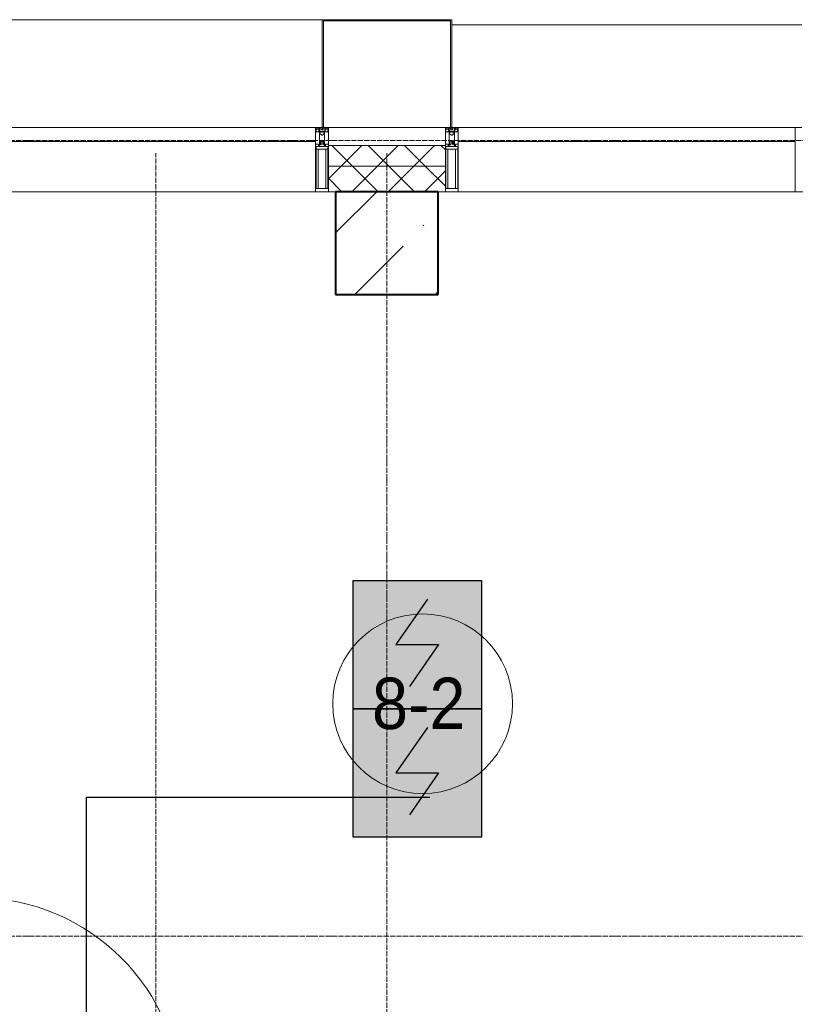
# Model space of a CAD drawing. Header units: millimetres. Extents: x -816133 to 919604, y 87941 to 147341.
# Tile 247 of 256: x 156156 to 159176, y 135268 to 139103. Entities that reach past the tile are written whole.
import ezdxf

# ---------------------------------------------------------------- set-up
doc = ezdxf.new("R2010")
doc.units = ezdxf.units.MM
doc.linetypes.add('ADSK_Линия сетки', pattern=[25, 20, -2.5, 0, -2.5])
doc.linetypes.add('Линия сетки', pattern=[25, 20, -2.5, 0, -2.5])
for name, color, linetype, lineweight in [('A-010-A_ROOM', 7, 'Continuous', 20), ('A-200-M_WALL', 7, 'Continuous', 18), ('A-200-M_WALL_PAT', 7, 'Continuous', 40), ('A-214-M_CURT_WALL', 7, 'Continuous', 18), ('A-215-M_CURT_PANEL', 7, 'Continuous', 18), ('A-280-M_COLUMN', 7, 'Continuous', 18), ('A-325-M_DOOR', 7, 'Continuous', 18), ('S-280-M_COLUMN', 7, 'Continuous', 18), ('Z-030-M_GRID', 7, 'Continuous', 9), ('Z-060-M_DETAIL', 7, 'Continuous', 18), ('СОУЭ', 1, 'Continuous', 30), ('СС-011-ПОЖ-СИГНАЛИЗАЦИЯ', 1, 'Continuous', 30)]:
    doc.layers.add(name, color=color, linetype=linetype, lineweight=lineweight)
doc.layers.add('EI_HATCH_GALV', color=7, linetype='Continuous')
doc.styles.add('Arial_2', font='arial.ttf', dxfattribs={"width": 0.9, "height": 400})

# ---------------------------------------------------------------- blocks, each defined once
blk = doc.blocks.new('13эт')
at = {"layer": 'S-280-M_COLUMN', "lineweight": 9}
h = blk.add_hatch(dxfattribs=at)
h.set_pattern_fill('FP_12', color=9, style=0, pattern_type=2)
h.set_pattern_definition([(45, (306945.4, 105532.93), (-314.309, 314.309), []), (45, (307259.7, 105532.93), (-314.309, 314.309), [555.625, -111.125, 3.353, -107.772])])
h.paths.add_polyline_path([(433095.4, 138032.9), (433095.4, 138432.9), (432695.4, 138432.9), (432695.4, 138032.9)])
at = {"layer": 'A-010-A_ROOM', "color": 9}
blk.add_circle((433034.3, 136438.2), 350, dxfattribs=at)
at = {"layer": 'A-200-M_WALL', "color": 9, "lineweight": 9}
for p, q in [((433122.9, 138612.9), (432667.9, 138612.9)), ((432667.9, 138612.9), (432667.9, 138432.9)), ((433122.9, 138432.9), (433122.9, 138612.9)), ((433122.9, 138532.9), (432667.9, 138532.9)), ((432667.9, 138432.9), (432695.4, 138432.9)), ((433095.4, 138432.9), (433122.9, 138432.9))]:
    blk.add_line(p, q, dxfattribs=at)
at = {"layer": 'A-200-M_WALL_PAT', "color": 9, "linetype": 'Continuous', "lineweight": 5}
for p, q in [((432761.6, 138532.9), (432681.6, 138612.9)), ((432717.8, 138532.9), (432797.8, 138612.9)), ((432903, 138532.9), (432823, 138612.9)), ((432859.2, 138532.9), (432939.2, 138612.9)), ((433044.4, 138532.9), (432964.4, 138612.9)), ((433000.7, 138532.9), (433080.7, 138612.9)), ((433122.9, 138595.9), (433105.9, 138612.9)), ((432667.9, 138483), (432717.8, 138532.9)), ((432759.2, 138432.9), (432859.2, 138532.9)), ((432861.6, 138432.9), (432761.6, 138532.9)), ((432900.7, 138432.9), (433000.7, 138532.9)), ((433003, 138432.9), (432903, 138532.9)), ((433042.1, 138432.9), (433122.9, 138513.8)), ((433122.9, 138454.5), (433044.4, 138532.9)), ((432720.2, 138432.9), (432667.9, 138485.2))]:
    blk.add_line(p, q, dxfattribs=at)
at = {"layer": 'A-214-M_CURT_WALL', "color": 9, "lineweight": 5, "extrusion": (0, 0, -1)}
for p, q in [((432642.9, 138682.9), (432617.9, 138682.9)), ((432617.9, 138682.9), (432617.9, 138432.9)), ((432667.9, 138682.9), (432647.9, 138682.9)), ((432667.9, 138432.9), (432667.9, 138682.9)), ((433142.9, 138682.9), (433122.9, 138682.9)), ((433122.9, 138682.9), (433122.9, 138432.9)), ((433172.9, 138682.9), (433147.9, 138682.9)), ((433172.9, 138432.9), (433172.9, 138682.9)), ((434510.4, 138682.9), (434485.4, 138682.9)), ((434485.4, 138682.9), (434485.4, 138432.9)), ((432617.9, 138432.9), (432667.9, 138432.9)), ((433122.9, 138432.9), (433172.9, 138432.9)), ((434485.4, 138432.9), (434535.4, 138432.9))]:
    blk.add_line(p, q, dxfattribs=at)
at = {"layer": 'A-214-M_CURT_WALL', "color": 9, "lineweight": 5}
for p, q in [((432617.9, 138432.9), (431305.4, 138432.9)), ((434485.4, 138432.9), (433172.9, 138432.9))]:
    blk.add_line(p, q, dxfattribs=at)
at = {"layer": 'A-215-M_CURT_PANEL', "color": 9, "lineweight": 5}
for p, q in [((432617.9, 138682.9), (431305.4, 138682.9)), ((432617.9, 138627.9), (432617.9, 138682.9)), ((434485.4, 138682.9), (433172.9, 138682.9)), ((433172.9, 138682.9), (433172.9, 138627.9)), ((434485.4, 138627.9), (434485.4, 138682.9)), ((431305.4, 138627.9), (432617.9, 138627.9)), ((433172.9, 138627.9), (434485.4, 138627.9))]:
    blk.add_line(p, q, dxfattribs=at)
at = {"layer": 'A-280-M_COLUMN', "color": 9, "lineweight": 5}
for p, q in [((432642.9, 139102.9), (431280.4, 139102.9)), ((433147.9, 139102.9), (432642.9, 139102.9)), ((432642.9, 139102.9), (432642.9, 138682.9)), ((432647.9, 138682.9), (432647.9, 139097.9)), ((432647.9, 139097.9), (433142.9, 139097.9)), ((433142.9, 139097.9), (433142.9, 138682.9)), ((433147.9, 138682.9), (433147.9, 139102.9)), ((434510.4, 139082.9), (433147.9, 139082.9)), ((432642.9, 138682.9), (432647.9, 138682.9)), ((432667.9, 138682.9), (433122.9, 138682.9)), ((433142.9, 138682.9), (433147.9, 138682.9))]:
    blk.add_line(p, q, dxfattribs=at)
at = {"layer": 'A-325-M_DOOR', "color": 9, "lineweight": 9}
blk.add_arc((431295.4, 134882.9), 800, 0, 90, dxfattribs=at)
at = {"layer": 'S-280-M_COLUMN', "color": 9, "lineweight": 40}
for p, q in [((433095.4, 138432.9), (432695.4, 138432.9)), ((432695.4, 138432.9), (432695.4, 138032.9)), ((433095.4, 138032.9), (433095.4, 138432.9)), ((432695.4, 138032.9), (433095.4, 138032.9))]:
    blk.add_line(p, q, dxfattribs=at)
at = {"layer": 'Z-030-M_GRID', "color": 9, "linetype": 'ADSK_Линия сетки'}
for p, q in [((443695.4, 138632.9), (399384.3, 138632.9)), ((443695.4, 135532.9), (400654.3, 135532.9))]:
    blk.add_line(p, q, dxfattribs=at)
at = {"layer": 'Z-030-M_GRID', "color": 9, "linetype": 'Линия сетки'}
for p, q in [((431995.4, 117558.7), (431995.4, 138582.9)), ((432895.4, 117558.7), (432895.4, 138582.9))]:
    blk.add_line(p, q, dxfattribs=at)
at = {"layer": 'Z-060-M_DETAIL', "color": 9, "lineweight": 5, "extrusion": (0, 0, -1)}
for p, q in [((432617.9, 138682.9), (432617.9, 138668.7)), ((432617.9, 138682.9), (432642.9, 138682.9)), ((432619.1, 138668.4), (432617.9, 138668.7)), ((432620.4, 138672.4), (432619.1, 138668.4)), ((432619.1, 138665.9), (432619.1, 138668.4)), ((432620.6, 138665.9), (432619.1, 138665.9)), ((432619.2, 138681.6), (432619.2, 138673)), ((432619.2, 138681.6), (432631.1, 138681.6)), ((432620.4, 138672.4), (432619.2, 138673)), ((432619.7, 138672.8), (432620.4, 138675)), ((432621.6, 138678.4), (432620.4, 138678.4)), ((432620.4, 138675), (432620.4, 138678.4)), ((432620.6, 138666.9), (432621.6, 138666.9)), ((432620.6, 138665.9), (432620.6, 138666.9)), ((432621.6, 138678.4), (432621.6, 138676.4)), ((432621.6, 138676.4), (432628.7, 138676.4)), ((432623.9, 138665.3), (432621.6, 138666.9)), ((432624.5, 138666.3), (432623.9, 138665.3)), ((432635.5, 138666.3), (432624.5, 138666.3)), ((432629.7, 138678.4), (432628.7, 138678.4)), ((432628.7, 138676.4), (432628.7, 138678.4)), ((432629.7, 138678.4), (432630.7, 138675.7)), ((432630.2, 138675.3), (432631.1, 138676)), ((432630.2, 138675.3), (432631.6, 138671.5)), ((432630.7, 138673.9), (432630.7, 138668.1)), ((432630.7, 138668.1), (432642.9, 138668.1)), ((432631.1, 138681.6), (432631.1, 138676)), ((432632.4, 138671.7), (432631.6, 138671.5)), ((432638.1, 138681.4), (432632.4, 138681.4)), ((432632.4, 138681.4), (432632.4, 138671.7)), ((432632.9, 138629.9), (432632.9, 138665.9)), ((432632.9, 138665.9), (432635.4, 138665.9)), ((432635.4, 138664.5), (432634.4, 138664.5)), ((432634.4, 138664.5), (432634.4, 138659.9)), ((432634.4, 138659.9), (432641.4, 138653)), ((432635.4, 138665.9), (432635.4, 138664.5)), ((432635.5, 138664.9), (432635.5, 138666.3)), ((432640.3, 138664.9), (432635.5, 138664.9)), ((432638.1, 138681.4), (432638.1, 138674.9)), ((432642.9, 138674.9), (432638.1, 138674.9)), ((432640.3, 138664.9), (432640.3, 138666.1)), ((432640.3, 138666.1), (432642.9, 138666.1)), ((432641.4, 138653), (432642.9, 138653)), ((432667.9, 138682.9), (432642.9, 138682.9)), ((432642.9, 138682.9), (432642.9, 138674.9)), ((432642.9, 138682.9), (432642.9, 138674.9)), ((432642.9, 138674.9), (432647.7, 138674.9)), ((432642.9, 138668.1), (432642.9, 138666.1)), ((432655.1, 138668.1), (432642.9, 138668.1)), ((432642.9, 138668.1), (432642.9, 138666.1)), ((432645.5, 138666.1), (432642.9, 138666.1)), ((432644.4, 138653), (432642.9, 138653)), ((432651.4, 138659.9), (432644.4, 138653)), ((432645.5, 138664.9), (432645.5, 138666.1)), ((432645.5, 138664.9), (432650.3, 138664.9)), ((432647.7, 138681.4), (432653.4, 138681.4)), ((432647.7, 138681.4), (432647.7, 138674.9)), ((432650.3, 138664.9), (432650.3, 138666.3)), ((432650.3, 138666.3), (432661.3, 138666.3)), ((432652.9, 138665.9), (432650.4, 138665.9)), ((432650.4, 138665.9), (432650.4, 138664.5)), ((432650.4, 138664.5), (432651.4, 138664.5)), ((432651.4, 138664.5), (432651.4, 138659.9)), ((432652.9, 138629.9), (432652.9, 138665.9)), ((432653.4, 138681.4), (432653.4, 138671.7)), ((432653.4, 138671.7), (432654.2, 138671.5)), ((432655.6, 138675.3), (432654.2, 138671.5)), ((432666.6, 138681.6), (432654.7, 138681.6)), ((432654.7, 138681.6), (432654.7, 138676)), ((432655.6, 138675.3), (432654.7, 138676)), ((432656.1, 138678.4), (432655.1, 138675.7)), ((432655.1, 138673.9), (432655.1, 138668.1)), ((432656.1, 138678.4), (432657.1, 138678.4)), ((432657.1, 138676.4), (432657.1, 138678.4)), ((432664.2, 138676.4), (432657.1, 138676.4)), ((432661.3, 138666.3), (432661.9, 138665.3)), ((432661.9, 138665.3), (432664.2, 138666.9)), ((432664.2, 138678.4), (432665.4, 138678.4)), ((432664.2, 138678.4), (432664.2, 138676.4)), ((432665.2, 138666.9), (432664.2, 138666.9)), ((432665.2, 138665.9), (432665.2, 138666.9)), ((432665.2, 138665.9), (432666.8, 138665.9)), ((432665.4, 138675), (432665.4, 138678.4)), ((432666.1, 138672.8), (432665.4, 138675)), ((432665.4, 138672.4), (432666.6, 138673)), ((432665.4, 138672.4), (432666.8, 138668.4)), ((432666.6, 138681.6), (432666.6, 138673)), ((432666.8, 138668.4), (432667.9, 138668.7)), ((432666.8, 138665.9), (432666.8, 138668.4)), ((432667.9, 138682.9), (432667.9, 138668.7)), ((433122.9, 138682.9), (433122.9, 138668.7)), ((433122.9, 138682.9), (433147.9, 138682.9)), ((433124.1, 138668.4), (433122.9, 138668.7)), ((433125.4, 138672.4), (433124.1, 138668.4)), ((433124.1, 138665.9), (433124.1, 138668.4)), ((433125.6, 138665.9), (433124.1, 138665.9)), ((433124.2, 138681.6), (433124.2, 138673)), ((433124.2, 138681.6), (433136.1, 138681.6)), ((433125.4, 138672.4), (433124.2, 138673)), ((433124.7, 138672.8), (433125.4, 138675)), ((433126.6, 138678.4), (433125.4, 138678.4)), ((433125.4, 138675), (433125.4, 138678.4)), ((433125.6, 138666.9), (433126.6, 138666.9)), ((433125.6, 138665.9), (433125.6, 138666.9)), ((433126.6, 138678.4), (433126.6, 138676.4)), ((433126.6, 138676.4), (433133.7, 138676.4)), ((433128.9, 138665.3), (433126.6, 138666.9)), ((433129.5, 138666.3), (433128.9, 138665.3)), ((433140.5, 138666.3), (433129.5, 138666.3)), ((433134.7, 138678.4), (433133.7, 138678.4)), ((433133.7, 138676.4), (433133.7, 138678.4)), ((433134.7, 138678.4), (433135.7, 138675.7)), ((433135.2, 138675.3), (433136.1, 138676)), ((433135.2, 138675.3), (433136.6, 138671.5)), ((433135.7, 138673.9), (433135.7, 138668.1)), ((433135.7, 138668.1), (433147.9, 138668.1)), ((433136.1, 138681.6), (433136.1, 138676)), ((433137.4, 138671.7), (433136.6, 138671.5)), ((433143.1, 138681.4), (433137.4, 138681.4)), ((433137.4, 138681.4), (433137.4, 138671.7)), ((433137.9, 138629.9), (433137.9, 138665.9)), ((433137.9, 138665.9), (433140.4, 138665.9)), ((433140.4, 138664.5), (433139.4, 138664.5)), ((433139.4, 138664.5), (433139.4, 138659.9)), ((433139.4, 138659.9), (433146.4, 138653)), ((433140.4, 138665.9), (433140.4, 138664.5)), ((433140.5, 138664.9), (433140.5, 138666.3)), ((433145.3, 138664.9), (433140.5, 138664.9)), ((433143.1, 138681.4), (433143.1, 138674.9)), ((433147.9, 138674.9), (433143.1, 138674.9)), ((433145.3, 138664.9), (433145.3, 138666.1)), ((433145.3, 138666.1), (433147.9, 138666.1)), ((433146.4, 138653), (433147.9, 138653)), ((433172.9, 138682.9), (433147.9, 138682.9)), ((433147.9, 138682.9), (433147.9, 138674.9)), ((433147.9, 138682.9), (433147.9, 138674.9)), ((433147.9, 138674.9), (433152.7, 138674.9)), ((433147.9, 138668.1), (433147.9, 138666.1)), ((433160.1, 138668.1), (433147.9, 138668.1)), ((433147.9, 138668.1), (433147.9, 138666.1)), ((433150.5, 138666.1), (433147.9, 138666.1)), ((433149.4, 138653), (433147.9, 138653)), ((433156.4, 138659.9), (433149.4, 138653)), ((433150.5, 138664.9), (433150.5, 138666.1)), ((433150.5, 138664.9), (433155.3, 138664.9)), ((433152.7, 138681.4), (433158.4, 138681.4)), ((433152.7, 138681.4), (433152.7, 138674.9)), ((433155.3, 138664.9), (433155.3, 138666.3)), ((433155.3, 138666.3), (433166.3, 138666.3)), ((433157.9, 138665.9), (433155.4, 138665.9)), ((433155.4, 138665.9), (433155.4, 138664.5)), ((433155.4, 138664.5), (433156.4, 138664.5)), ((433156.4, 138664.5), (433156.4, 138659.9)), ((433157.9, 138629.9), (433157.9, 138665.9)), ((433158.4, 138681.4), (433158.4, 138671.7)), ((433158.4, 138671.7), (433159.2, 138671.5)), ((433160.6, 138675.3), (433159.2, 138671.5)), ((433171.6, 138681.6), (433159.7, 138681.6)), ((433159.7, 138681.6), (433159.7, 138676)), ((433160.6, 138675.3), (433159.7, 138676)), ((433161.1, 138678.4), (433160.1, 138675.7)), ((433160.1, 138673.9), (433160.1, 138668.1)), ((433161.1, 138678.4), (433162.1, 138678.4)), ((433162.1, 138676.4), (433162.1, 138678.4)), ((433169.2, 138676.4), (433162.1, 138676.4)), ((433166.3, 138666.3), (433166.9, 138665.3)), ((433166.9, 138665.3), (433169.2, 138666.9)), ((433169.2, 138678.4), (433170.4, 138678.4)), ((433169.2, 138678.4), (433169.2, 138676.4)), ((433170.2, 138666.9), (433169.2, 138666.9)), ((433170.2, 138665.9), (433170.2, 138666.9)), ((433170.2, 138665.9), (433171.8, 138665.9)), ((433170.4, 138675), (433170.4, 138678.4)), ((433171.1, 138672.8), (433170.4, 138675)), ((433170.4, 138672.4), (433171.6, 138673)), ((433170.4, 138672.4), (433171.8, 138668.4)), ((433171.6, 138681.6), (433171.6, 138673)), ((433171.8, 138668.4), (433172.9, 138668.7)), ((433171.8, 138665.9), (433171.8, 138668.4)), ((433172.9, 138682.9), (433172.9, 138668.7)), ((432628.9, 138617.7), (432617.9, 138617.7)), ((432617.9, 138617.7), (432617.9, 138432.9)), ((432628.9, 138611.7), (432628.9, 138617.7)), ((432632.9, 138629.9), (432632.9, 138611.7)), ((432634.2, 138629.9), (432632.9, 138629.9)), ((432634.2, 138629.9), (432635.9, 138628.3)), ((432635.9, 138617.7), (432635.9, 138628.3)), ((432635.9, 138617.7), (432637, 138615.7)), ((432638.8, 138615.7), (432637, 138615.7)), ((432638.8, 138615.7), (432640, 138617.9)), ((432641.6, 138629.9), (432640, 138628.3)), ((432640, 138617.9), (432640, 138628.3)), ((432642.9, 138629.9), (432641.6, 138629.9)), ((432642.9, 138629.9), (432644.2, 138629.9)), ((432644.2, 138629.9), (432645.8, 138628.3)), ((432645.8, 138617.9), (432645.8, 138628.3)), ((432647, 138615.7), (432645.8, 138617.9)), ((432647, 138615.7), (432648.8, 138615.7)), ((432649.9, 138617.7), (432648.8, 138615.7)), ((432651.6, 138629.9), (432649.9, 138628.3)), ((432649.9, 138617.7), (432649.9, 138628.3)), ((432651.6, 138629.9), (432652.9, 138629.9)), ((432652.9, 138629.9), (432652.9, 138611.7)), ((432656.9, 138617.7), (432667.9, 138617.7)), ((432656.9, 138611.7), (432656.9, 138617.7)), ((432667.9, 138617.7), (432667.9, 138432.9)), ((433133.9, 138617.7), (433122.9, 138617.7)), ((433122.9, 138617.7), (433122.9, 138432.9)), ((433133.9, 138611.7), (433133.9, 138617.7)), ((433137.9, 138629.9), (433137.9, 138611.7)), ((433139.2, 138629.9), (433137.9, 138629.9)), ((433139.2, 138629.9), (433140.9, 138628.3)), ((433140.9, 138617.7), (433140.9, 138628.3)), ((433140.9, 138617.7), (433142, 138615.7)), ((433143.8, 138615.7), (433142, 138615.7)), ((433143.8, 138615.7), (433145, 138617.9)), ((433146.6, 138629.9), (433145, 138628.3)), ((433145, 138617.9), (433145, 138628.3)), ((433147.9, 138629.9), (433146.6, 138629.9)), ((433147.9, 138629.9), (433149.2, 138629.9)), ((433149.2, 138629.9), (433150.8, 138628.3)), ((433150.8, 138617.9), (433150.8, 138628.3)), ((433152, 138615.7), (433150.8, 138617.9)), ((433152, 138615.7), (433153.8, 138615.7)), ((433154.9, 138617.7), (433153.8, 138615.7)), ((433156.6, 138629.9), (433154.9, 138628.3)), ((433154.9, 138617.7), (433154.9, 138628.3)), ((433156.6, 138629.9), (433157.9, 138629.9)), ((433157.9, 138629.9), (433157.9, 138611.7)), ((433161.9, 138617.7), (433172.9, 138617.7)), ((433161.9, 138611.7), (433161.9, 138617.7)), ((433172.9, 138617.7), (433172.9, 138432.9)), ((432642.4, 138609.4), (432619.9, 138609.4)), ((432619.9, 138445.6), (432619.9, 138609.4)), ((432642.9, 138599), (432619.9, 138599)), ((432628, 138599), (432628, 138445.6)), ((432632.9, 138611.7), (432628.9, 138611.7)), ((432642.9, 138599), (432665.9, 138599)), ((432643.4, 138609.4), (432665.9, 138609.4)), ((432652.9, 138611.7), (432656.9, 138611.7)), ((432657.8, 138599), (432657.8, 138445.6)), ((432665.9, 138445.6), (432665.9, 138609.4)), ((433147.4, 138609.4), (433124.9, 138609.4)), ((433124.9, 138445.6), (433124.9, 138609.4)), ((433147.9, 138599), (433124.9, 138599)), ((433133, 138599), (433133, 138445.6)), ((433137.9, 138611.7), (433133.9, 138611.7)), ((433147.9, 138599), (433170.9, 138599)), ((433148.4, 138609.4), (433170.9, 138609.4)), ((433157.9, 138611.7), (433161.9, 138611.7)), ((433162.8, 138599), (433162.8, 138445.6)), ((433170.9, 138445.6), (433170.9, 138609.4)), ((432617.9, 138432.9), (432642.9, 138432.9)), ((432619.9, 138445.6), (432642.9, 138445.6)), ((432665.9, 138445.6), (432642.9, 138445.6)), ((432667.9, 138432.9), (432642.9, 138432.9)), ((433122.9, 138432.9), (433147.9, 138432.9)), ((433124.9, 138445.6), (433147.9, 138445.6)), ((433170.9, 138445.6), (433147.9, 138445.6)), ((433172.9, 138432.9), (433147.9, 138432.9))]:
    blk.add_line(p, q, dxfattribs=at)
for centre, start, end in [((-432642.4, 138609.9), 180, 270), ((-432643.4, 138609.9), 270, 0), ((-433147.4, 138609.9), 180, 270), ((-433148.4, 138609.9), 270, 0)]:
    blk.add_arc(centre, 0.5, start, end, dxfattribs=at)
at = {"layer": 'A-010-A_ROOM', "color": 9, "style": 'Arial_2', "width": 0.9}
blk.add_text('8-2', height=200, dxfattribs=at).set_placement((432837.6, 136339.9))
blk = doc.blocks.new('ИП 212-64 прот.R3')
at = {"layer": 'EI_HATCH_GALV', "lineweight": 30, "true_color": 0xffffff}
h = blk.add_hatch(color=7, dxfattribs=at)
h.dxf.hatch_style = 1
h.paths.add_polyline_path([(-2.5, 2.5), (2.5, 2.5), (2.5, -2.5), (-2.5, -2.5)])
at = {"color": 1, "linetype": 'ByBlock', "lineweight": -2}
for p, q in [((0.397, 1.766), (-0.83, 0)), ((-0.83, 0), (0.829, 0)), ((0.829, 0), (-0.306, -1.637))]:
    blk.add_line(p, q, dxfattribs=at)
at = {"color": 1, "linetype": 'ByBlock', "lineweight": -2, "ltscale": 0.1}
blk.add_lwpolyline([(-2.5, 2.5), (2.5, 2.5), (2.5, -2.5), (-2.5, -2.5)], close=True, dxfattribs=at)

msp = doc.modelspace()

# ---------------------------------------------------------------- linework, layer by layer
at = {"layer": 'СС-011-ПОЖ-СИГНАЛИЗАЦИЯ', "ltscale": 100}
msp.add_lwpolyline([(156654.2, 131061.2), (156654.2, 132470.1), (155995, 132470.1), (155995, 133860.8), (153761.3, 133860.8), (153761.3, 134556.1), (156416.1, 134556.1), (156416.1, 136074.8), (157752.7, 136074.8)], dxfattribs=at)

# ---------------------------------------------------------------- block references
at = {"layer": 'СОУЭ', "color": 6, "xscale": 100, "yscale": 100, "zscale": 100}
for p in [(157703.9, 136669), (157703.9, 136169)]:
    msp.add_blockref('ИП 212-64 прот.R3', p, dxfattribs=at)
at = {"layer": 'СС-011-ПОЖ-СИГНАЛИЗАЦИЯ', "color": 9, "lineweight": 30}
msp.add_blockref('13эт', (-275309.7, 0), dxfattribs=at)

doc.saveas('drawing.dxf')
